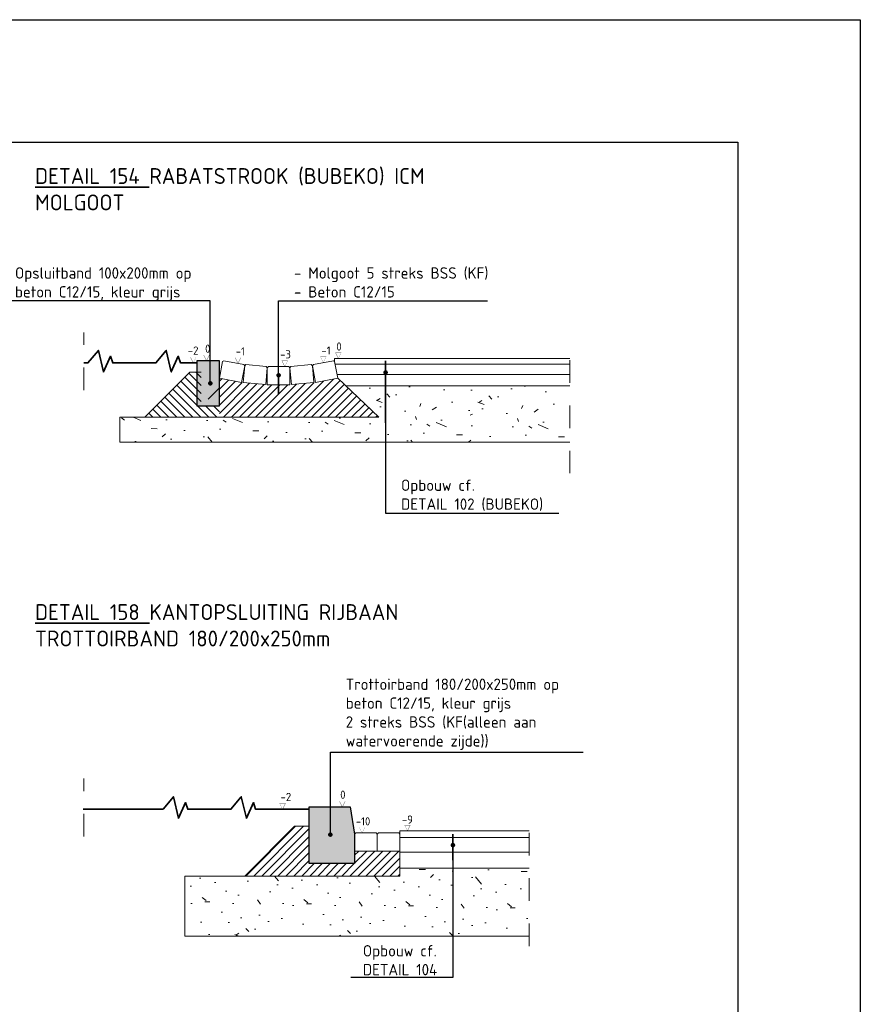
# Model space of a CAD drawing. Header units: metres. Extents: x 2.9 to 77.7, y -4.5 to 13.4.
# Tile 12 of 21: x 38.4 to 42.1, y 4.2 to 8.5. Entities that reach past the tile are written whole.
import ezdxf
from ezdxf import colors
from ezdxf.entities.mleader import LeaderData, LeaderLine
from ezdxf.math import Vec2, Vec3

# ---------------------------------------------------------------- set-up
doc = ezdxf.new("R2010")
doc.units = ezdxf.units.M
doc.linetypes.add('X-CA190022.004-UO-DET_v0.1$0$XX-AFBREEK', pattern=[7, 4, -1, 1, -1])
doc.layers.get('0').update_dxf_attribs({"lineweight": 25})
doc.layers.get('Defpoints').update_dxf_attribs({"lineweight": 25})
for name, color, linetype, lineweight in [('X-CA190022.004-UO-DET_v0.1$0$N-WE-GW-GROND_TEELAARDE-AD-20', 7, 'Continuous', 18), ('X-CA190022.004-UO-DET_v0.1$0$N-WE-GW-MAAIVELD-GD', 90, 'Continuous', 35), ('X-CA190022.004-UO-DET_v0.1$0$N-WE-VH-KANTOPSLUITING_OPSLUITBAND-SD', 150, 'Continuous', 25), ('X-CA190022.004-UO-DET_v0.1$0$N-WE-VH-KANTOPSLUITING_TROTTOIRBAND-SD', 6, 'Continuous', 25), ('X-CA190022.004-UO-DET_v0.1$0$N-WE-VH-VERHARDING_BETONSTRAATSTEEN-A-20', 252, 'Continuous', 18), ('X-CA190022.004-UO-DET_v0.1$0$X-XX-AL-AANKLEDING-GD', 7, 'Continuous', 50), ('X-CA190022.004-UO-DET_v0.1$0$X-XX-AL-DETAIL1-G', 7, 'Continuous', 18), ('X-CA190022.004-UO-DET_v0.1$0$X-XX-AL-DETAIL1-TEKST', 32, 'Continuous', 18), ('X-CA190022.004-UO-DET_v0.1$0$X-XX-AL-T25', 7, 'Continuous', 25), ('X-CA190022.004-UO-DET_v0.1$0$X-XX-AL-T35', 7, 'Continuous', 35)]:
    doc.layers.add(name, color=color, linetype=linetype, lineweight=lineweight)
doc.styles.add('X-CA190022.004-UO-DET_v0.1$0$NLCS-ISO-M20-T18', font='NLCS-ISO.ttf', dxfattribs={"height": 0.036})
doc.styles.add('X-CA190022.004-UO-DET_v0.1$0$NLCS-ISO-M20-T25', font='NLCS-ISO.ttf', dxfattribs={"height": 0.05})
doc.styles.add('X-CA190022.004-UO-DET_v0.1$0$NLCS-ISO-M20-T35', font='NLCS-ISO.ttf', dxfattribs={"height": 0.07})

# ---------------------------------------------------------------- blocks, each defined once
blk = doc.blocks.new('X-CA190022.004-UO-DET_v0.1$0$KF')
at = {"layer": 'X-CA190022.004-UO-DET_v0.1$0$N-WE-VH-VERHARDING_BETONSTRAATSTEEN-A-20', "color": 7, "flags": 128}
blk.add_lwpolyline([(0.00523915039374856, -0.08000000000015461), (0.005239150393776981, -0.005000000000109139), (0, 0), (-0.0897608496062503, 0), (-0.09476084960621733, -0.005000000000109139), (-0.09476084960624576, -0.08000000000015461)], close=True, dxfattribs=at)
blk = doc.blocks.new('X-CA190022.004-UO-DET_v0.1$0$N-SVH-KANTOPSLUITING_TROTTOIRBAND_180 200X250-D')
blk.add_hatch(color=8).paths.add_polyline_path([(-0.1999999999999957, -0.1200000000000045), (-0.1999999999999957, -0.25), (0, -0.25), (0, 0), (-0.1800000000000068, 0)])
at = {"flags": 128}
blk.add_lwpolyline([(-0.1999999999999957, -0.1200000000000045), (-0.1999999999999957, -0.25), (0, -0.25), (0, 0), (-0.1800000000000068, 0)], close=True, dxfattribs=at)
blk = doc.blocks.new('X-CA190022.004-UO-DET_v0.1$0$N-SVH-KANTOPSLUITING_OPSLUITBAND_100X200-D')
blk.add_hatch(color=8).paths.add_polyline_path([(-0.09999999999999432, -0.1999999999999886), (0, -0.1999999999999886), (0, 0), (-0.09999999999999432, 0)])
at = {"flags": 128}
blk.add_lwpolyline([(-0.09999999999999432, -0.1999999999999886), (0, -0.1999999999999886), (0, 0), (-0.09999999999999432, 0)], close=True, dxfattribs=at)
blk = doc.blocks.new('X-CA190022.004-UO-DET_v0.1$0$_Dot')
at = {"color": 0, "linetype": 'ByBlock', "lineweight": -2}
blk.add_line((-0.5, 0), (-1, 0), dxfattribs=at)
at = {"color": 0, "linetype": 'ByBlock', "const_width": 0.5}
blk.add_lwpolyline([(-0.25, 0, 1), (0.25, 0, 1)], format="xyb", close=True, dxfattribs=at)

msp = doc.modelspace()

# ---------------------------------------------------------------- hatches: boundary and pattern name
at = {"layer": 'X-CA190022.004-UO-DET_v0.1$0$N-WE-GW-GROND_TEELAARDE-AD-20'}
h = msp.add_hatch(dxfattribs=at)
h.set_pattern_fill('_USER', color=252, scale=0.025, angle=315, pattern_type=0)
h.set_pattern_definition([(315, (246.7341043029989, -625.8316425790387), (0.01767766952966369, 0.01767766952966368), [])])
h.paths.add_polyline_path([(39.2256155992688, 6.955496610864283), (39.17561559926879, 6.955496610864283), (38.97561559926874, 6.755496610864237), (39.30561559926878, 6.755496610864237), (39.30561559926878, 6.805496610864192), (39.2256155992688, 6.805496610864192)])
h = msp.add_hatch(dxfattribs=at)
h.set_pattern_fill('_USER', color=252, scale=0.025, angle=45, pattern_type=0)
h.set_pattern_definition([(45, (247.1450611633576, -623.4150785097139), (-0.01767766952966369, 0.01767766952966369), [])])
h.paths.add_polyline_path([(39.30561559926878, 6.755496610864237), (39.55561559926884, 6.755496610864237), (40.00974133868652, 6.755496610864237), (39.96338462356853, 6.799535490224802), (39.82848160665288, 6.927693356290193), (39.73010570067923, 6.909743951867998), (39.72338644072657, 6.908829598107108), (39.62379139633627, 6.89983920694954), (39.6170486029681, 6.899535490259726), (39.51704860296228, 6.899535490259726), (39.5103058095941, 6.89983920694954), (39.4107107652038, 6.908829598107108), (39.40399150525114, 6.909743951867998), (39.30561559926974, 6.927693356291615)])
h = msp.add_hatch(dxfattribs=at)
h.set_pattern_fill('_USER', color=252, scale=0.025, angle=45, pattern_type=0)
h.set_pattern_definition([(45, (246.9166316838, -625.4150178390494), (-0.01767766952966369, 0.01767766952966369), [])])
h.paths.add_polyline_path([(40.10308536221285, 4.729596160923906), (39.41808536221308, 4.729596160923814), (39.63808536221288, 4.949596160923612), (39.7030853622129, 4.949596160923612), (39.7030853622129, 4.784596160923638), (39.90308536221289, 4.784596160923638), (39.90308536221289, 4.839596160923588), (40.10308536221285, 4.839596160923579)])
at = {"layer": 'X-CA190022.004-UO-DET_v0.1$0$X-XX-AL-DETAIL1-G'}
h = msp.add_hatch(dxfattribs=at)
h.set_pattern_fill('AVH-FUNDERING_GRANULAAT-SO', color=256, scale=0.045, angle=-1.145762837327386, style=0, pattern_type=2)
h.set_pattern_definition([(358.8542371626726, (134772.3211366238, 401270.2539732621), (0.008998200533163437, 0.4499100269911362), [0, -0.45]), (358.8542371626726, (134772.3224863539, 401270.0964147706), (0.008998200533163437, 0.4499100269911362), [0, -0.45]), (358.8542371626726, (134772.340842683, 401270.3390962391), (0.008998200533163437, 0.4499100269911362), [0, -0.45]), (337.0528371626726, (134772.1041000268, 401270.2043031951), (1.340732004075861, -0.4769045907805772), [0.04846635, -2.3748579]), (215.7241371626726, (134772.1487311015, 401270.1854069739), (1.367726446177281, 0.8728255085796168), [0.0225, -2.2275]), (129.4555371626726, (134772.1304647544, 401270.1722696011), (2.195561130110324, -2.744450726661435), [0.04148775, -4.107307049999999]), (205.4193371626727, (134771.9809146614, 401270.1212498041), (-0.4589078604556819, -0.4409124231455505), [0.01006245, -0.99616815]), (325.1641371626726, (134771.9718264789, 401270.1169306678), (0.8908216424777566, -0.467907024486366), [0.0162252, -1.6062732]), (107.2891371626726, (134771.9851438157, 401270.1076625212), (-0.4319129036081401, 0.9088184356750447), [0.01423035, -1.40879475]), (223.8542371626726, (134772.2679572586, 401270.0704999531), (-0.008998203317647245, -0.4499101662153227), [0.0190917, -0.61730415]), (358.8542371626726, (134772.2541900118, 401270.0572725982), (0.4589082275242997, 0.4409118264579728), [0.027, -0.423]), (133.8542371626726, (134772.2811846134, 401270.0567327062), (-0.4499101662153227, 0.008998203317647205), [0.0190917, -0.61730415]), (250.4193371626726, (134772.2197269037, 401270.3595221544), (0.4679057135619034, 0.8908220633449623), [0.01423035, -1.40879475]), (358.8542371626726, (134772.2149578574, 401270.3461148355), (0.4589082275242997, 0.4409118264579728), [0.0225, -0.4275]), (141.9843371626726, (134772.2374533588, 401270.3456649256), (-1.331733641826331, 0.9268147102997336), [0.0225, -2.2275]), (212.5443371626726, (134771.9813645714, 401270.368790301), (0.90881806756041, 0.4319142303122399), [0.0162252, -1.6062732]), (340.4193371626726, (134771.9676873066, 401270.3600620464), (-0.8908220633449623, 0.4679057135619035), [0.0284607, -1.3945644]), (125.7241371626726, (134771.9945019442, 401270.3505239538), (0.8728255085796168, -1.367726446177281), [0.0225, -2.2275]), (358.8542371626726, (134772.1114785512, 401270.3481844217), (0.008998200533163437, 0.4499100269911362), [0, -0.45]), (358.8542371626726, (134771.9876633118, 401270.2336373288), (0.008998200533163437, 0.4499100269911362), [0, -0.45]), (358.8542371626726, (134772.1103087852, 401270.0646511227), (0.008998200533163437, 0.4499100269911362), [0, -0.45]), (358.8542371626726, (134772.2345739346, 401270.2016937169), (0.008998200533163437, 0.4499100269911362), [0, -0.45]), (358.8542371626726, (134772.1056297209, 401270.2807878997), (0.008998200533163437, 0.4499100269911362), [0, -0.45]), (358.8542371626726, (134772.006919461, 401270.2962648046), (0.008998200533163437, 0.4499100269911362), [0, -0.45]), (358.8542371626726, (134772.0468714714, 401270.268460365), (0.008998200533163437, 0.4499100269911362), [0, -0.45]), (358.8542371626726, (134772.0267155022, 401270.1608418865), (0.008998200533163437, 0.4499100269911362), [0, -0.45]), (358.8542371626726, (134771.9190970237, 401270.1809978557), (0.008998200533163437, 0.4499100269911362), [0, -0.45]), (358.8542371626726, (134771.9256657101, 401270.2843871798), (0.008998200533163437, 0.4499100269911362), [0, -0.45]), (358.8542371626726, (134771.9141480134, 401270.3836373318), (0.008998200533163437, 0.4499100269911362), [0, -0.45]), (358.8542371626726, (134772.0539800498, 401270.3988442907), (0.008998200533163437, 0.4499100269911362), [0, -0.45]), (358.8542371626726, (134772.1533201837, 401270.4148610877), (0.008998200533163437, 0.4499100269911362), [0, -0.45]), (358.8542371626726, (134772.3104287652, 401270.3937153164), (0.008998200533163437, 0.4499100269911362), [0, -0.45]), (358.8542371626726, (134772.1996609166, 401270.2564027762), (0.008998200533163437, 0.4499100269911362), [0, -0.45]), (358.8542371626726, (134772.1562895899, 401270.3382864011), (0.008998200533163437, 0.4499100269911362), [0, -0.45]), (358.8542371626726, (134772.1879632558, 401270.1216097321), (0.008998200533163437, 0.4499100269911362), [0, -0.45]), (358.8542371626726, (134772.0525403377, 401270.1018136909), (0.008998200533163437, 0.4499100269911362), [0, -0.45]), (358.8542371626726, (134772.1855337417, 401270.0001340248), (0.008998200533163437, 0.4499100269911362), [0, -0.45]), (358.8542371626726, (134772.0376033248, 401270.0300980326), (0.008998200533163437, 0.4499100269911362), [0, -0.45]), (358.8542371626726, (134771.8933621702, 401270.019480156), (0.008998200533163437, 0.4499100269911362), [0, -0.45]), (358.8542371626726, (134771.9469014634, 401269.9959048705), (0.008998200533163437, 0.4499100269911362), [0, -0.45]), (358.8542371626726, (134771.9526603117, 401270.0588022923), (0.008998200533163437, 0.4499100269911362), [0, -0.45]), (358.8542371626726, (134772.2526603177, 401269.9807878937), (0.008998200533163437, 0.4499100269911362), [0, -0.45]), (358.8542371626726, (134772.3103387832, 401270.1641712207), (0.008998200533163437, 0.4499100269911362), [0, -0.45]), (358.8542371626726, (134772.290542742, 401270.2995941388), (0.008998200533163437, 0.4499100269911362), [0, -0.45]), (358.8542371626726, (134772.0771054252, 401269.9797980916), (0.008998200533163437, 0.4499100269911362), [0, -0.45])])
h.paths.add_polyline_path([(38.86531667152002, 6.645045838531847), (40.85385824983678, 6.645045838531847), (40.85385824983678, 6.895045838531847), (39.86284741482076, 6.895045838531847), (40.00974133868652, 6.755496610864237), (38.86501298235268, 6.755496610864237)])
h = msp.add_hatch(dxfattribs=at)
h.set_pattern_fill('AVH-FUNDERING_GRANULAAT-SO', color=256, scale=0.045, angle=-1.145762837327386, style=0, pattern_type=2)
h.set_pattern_definition([(358.8542371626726, (134760.4500505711, 401268.1185235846), (0.008998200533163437, 0.4499100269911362), [0, -0.45]), (358.8542371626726, (134760.4514003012, 401267.9609650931), (0.008998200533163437, 0.4499100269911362), [0, -0.45]), (358.8542371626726, (134760.4697566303, 401268.2036465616), (0.008998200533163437, 0.4499100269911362), [0, -0.45]), (337.0528371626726, (134760.2330139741, 401268.0688535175), (1.340732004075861, -0.4769045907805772), [0.04846635, -2.3748579]), (215.7241371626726, (134760.2776450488, 401268.0499572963), (1.367726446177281, 0.8728255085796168), [0.0225, -2.2275]), (129.4555371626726, (134760.2593787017, 401268.0368199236), (2.195561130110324, -2.744450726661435), [0.04148775, -4.107307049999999]), (205.4193371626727, (134760.1098286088, 401267.9858001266), (-0.4589078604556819, -0.4409124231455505), [0.01006245, -0.99616815]), (325.1641371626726, (134760.1007404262, 401267.9814809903), (0.8908216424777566, -0.467907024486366), [0.0162252, -1.6062732]), (107.2891371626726, (134760.114057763, 401267.9722128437), (-0.4319129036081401, 0.9088184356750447), [0.01423035, -1.40879475]), (223.8542371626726, (134760.396871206, 401267.9350502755), (-0.008998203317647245, -0.4499101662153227), [0.0190917, -0.61730415]), (358.8542371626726, (134760.3831039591, 401267.9218229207), (0.4589082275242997, 0.4409118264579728), [0.027, -0.423]), (133.8542371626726, (134760.4100985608, 401267.9212830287), (-0.4499101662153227, 0.008998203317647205), [0.0190917, -0.61730415]), (250.4193371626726, (134760.3486408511, 401268.2240724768), (0.4679057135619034, 0.8908220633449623), [0.01423035, -1.40879475]), (358.8542371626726, (134760.3438718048, 401268.210665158), (0.4589082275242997, 0.4409118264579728), [0.0225, -0.4275]), (141.9843371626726, (134760.3663673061, 401268.2102152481), (-1.331733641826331, 0.9268147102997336), [0.0225, -2.2275]), (212.5443371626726, (134760.1102785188, 401268.2333406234), (0.90881806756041, 0.4319142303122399), [0.0162252, -1.6062732]), (340.4193371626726, (134760.0966012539, 401268.2246123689), (-0.8908220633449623, 0.4679057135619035), [0.0284607, -1.3945644]), (125.7241371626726, (134760.1234158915, 401268.2150742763), (0.8728255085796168, -1.367726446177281), [0.0225, -2.2275]), (358.8542371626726, (134760.2403924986, 401268.2127347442), (0.008998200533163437, 0.4499100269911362), [0, -0.45]), (358.8542371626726, (134760.1165772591, 401268.0981876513), (0.008998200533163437, 0.4499100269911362), [0, -0.45]), (358.8542371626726, (134760.2392227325, 401267.9292014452), (0.008998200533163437, 0.4499100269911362), [0, -0.45]), (358.8542371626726, (134760.363487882, 401268.0662440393), (0.008998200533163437, 0.4499100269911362), [0, -0.45]), (358.8542371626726, (134760.2345436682, 401268.1453382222), (0.008998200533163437, 0.4499100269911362), [0, -0.45]), (358.8542371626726, (134760.1358334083, 401268.1608151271), (0.008998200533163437, 0.4499100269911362), [0, -0.45]), (358.8542371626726, (134760.1757854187, 401268.1330106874), (0.008998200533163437, 0.4499100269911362), [0, -0.45]), (358.8542371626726, (134760.1556294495, 401268.0253922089), (0.008998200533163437, 0.4499100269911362), [0, -0.45]), (358.8542371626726, (134760.048010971, 401268.0455481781), (0.008998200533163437, 0.4499100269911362), [0, -0.45]), (358.8542371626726, (134760.0545796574, 401268.1489375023), (0.008998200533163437, 0.4499100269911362), [0, -0.45]), (358.8542371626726, (134760.0430619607, 401268.2481876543), (0.008998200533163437, 0.4499100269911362), [0, -0.45]), (358.8542371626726, (134760.1828939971, 401268.2633946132), (0.008998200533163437, 0.4499100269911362), [0, -0.45]), (358.8542371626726, (134760.2822341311, 401268.2794114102), (0.008998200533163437, 0.4499100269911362), [0, -0.45]), (358.8542371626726, (134760.4393427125, 401268.2582656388), (0.008998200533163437, 0.4499100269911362), [0, -0.45]), (358.8542371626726, (134760.3285748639, 401268.1209530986), (0.008998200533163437, 0.4499100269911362), [0, -0.45]), (358.8542371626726, (134760.2852035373, 401268.2028367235), (0.008998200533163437, 0.4499100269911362), [0, -0.45]), (358.8542371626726, (134760.3168772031, 401267.9861600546), (0.008998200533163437, 0.4499100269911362), [0, -0.45]), (358.8542371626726, (134760.181454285, 401267.9663640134), (0.008998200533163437, 0.4499100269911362), [0, -0.45]), (358.8542371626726, (134760.314447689, 401267.8646843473), (0.008998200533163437, 0.4499100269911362), [0, -0.45]), (358.8542371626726, (134760.1665172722, 401267.8946483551), (0.008998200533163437, 0.4499100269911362), [0, -0.45]), (358.8542371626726, (134760.0222761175, 401267.8840304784), (0.008998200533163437, 0.4499100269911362), [0, -0.45]), (358.8542371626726, (134760.0758154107, 401267.860455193), (0.008998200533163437, 0.4499100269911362), [0, -0.45]), (358.8542371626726, (134760.081574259, 401267.9233526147), (0.008998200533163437, 0.4499100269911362), [0, -0.45]), (358.8542371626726, (134760.381574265, 401267.8453382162), (0.008998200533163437, 0.4499100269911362), [0, -0.45]), (358.8542371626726, (134760.4392527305, 401268.0287215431), (0.008998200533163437, 0.4499100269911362), [0, -0.45]), (358.8542371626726, (134760.4194566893, 401268.1641444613), (0.008998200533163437, 0.4499100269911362), [0, -0.45]), (358.8542371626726, (134760.2060193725, 401267.8443484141), (0.008998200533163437, 0.4499100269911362), [0, -0.45])])
h.paths.add_polyline_path([(40.67467205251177, 4.464596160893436), (40.67467205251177, 4.764596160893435), (40.10308536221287, 4.764596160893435), (40.10308536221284, 4.729596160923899), (39.15308536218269, 4.729596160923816), (39.15308536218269, 4.464596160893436)])

# ---------------------------------------------------------------- linework, layer by layer
at = {"layer": 'Defpoints', "flags": 128}
for points in [[(42.13745518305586, -4.050347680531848), (28.83547705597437, -4.050347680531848), (28.83547705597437, 8.511630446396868), (42.13745518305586, 8.511630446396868)], [(41.59646612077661, -3.509358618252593), (29.37646611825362, -3.509358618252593), (29.37646611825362, 7.970641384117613), (41.59646612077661, 7.970641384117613)]]:
    msp.add_lwpolyline(points, close=True, dxfattribs=at)
at = {"layer": 'X-CA190022.004-UO-DET_v0.1$0$N-WE-GW-GROND_TEELAARDE-AD-20', "color": 8, "linetype": 'X-CA190022.004-UO-DET_v0.1$0$XX-AFBREEK', "ltscale": 0.02}
for p, q in [((38.70682208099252, 6.875543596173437), (38.70682208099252, 7.130543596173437)), ((40.85385824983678, 6.508188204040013), (40.85385824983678, 7.070045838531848)), ((38.70682208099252, 4.904643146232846), (38.70682208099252, 5.159643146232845)), ((40.67467205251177, 4.420221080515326), (40.67467205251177, 4.995044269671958))]:
    msp.add_line(p, q, dxfattribs=at)
at = {"layer": 'X-CA190022.004-UO-DET_v0.1$0$N-WE-GW-GROND_TEELAARDE-AD-20'}
for p, q in [((39.82848160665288, 6.927693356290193), (40.00974133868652, 6.755496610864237)), ((39.41808536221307, 4.729596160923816), (40.10308536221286, 4.729596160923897))]:
    msp.add_line(p, q, dxfattribs=at)
at = {"layer": 'X-CA190022.004-UO-DET_v0.1$0$N-WE-GW-GROND_TEELAARDE-AD-20', "flags": 128}
for points in [[(39.2256155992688, 6.955496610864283), (39.17561559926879, 6.955496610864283), (38.97561559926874, 6.755496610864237), (39.30561559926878, 6.755496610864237), (40.00974133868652, 6.755496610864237)], [(39.30561559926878, 6.885496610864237), (39.25561559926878, 6.835496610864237)], [(39.7030853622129, 4.949596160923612), (39.63808536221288, 4.949596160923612), (39.41808536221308, 4.729596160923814)]]:
    msp.add_lwpolyline(points, dxfattribs=at)
at = {"layer": 'X-CA190022.004-UO-DET_v0.1$0$N-WE-GW-MAAIVELD-GD', "color": 64, "ltscale": 2, "flags": 128}
for points in [[(38.70682208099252, 6.995496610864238), (38.72502688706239, 6.995496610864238), (38.77090066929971, 7.050921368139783), (38.79327421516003, 6.955915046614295), (38.82403772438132, 7.024841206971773), (38.83429241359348, 6.995496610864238), (39.0250268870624, 6.995496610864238), (39.07090066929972, 7.050921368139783), (39.09327421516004, 6.955915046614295), (39.12403772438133, 7.024841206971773), (39.13429241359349, 6.995496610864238), (39.20561559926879, 6.995496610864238)], [(38.70429184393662, 5.024596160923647), (39.05670076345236, 5.024596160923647), (39.10257454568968, 5.080020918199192), (39.12494809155, 4.985014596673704), (39.15571160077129, 5.053940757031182), (39.16596628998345, 5.024596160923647), (39.35670076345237, 5.024596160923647), (39.4025745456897, 5.080020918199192), (39.42494809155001, 4.985014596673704), (39.4557116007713, 5.053940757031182), (39.46596628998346, 5.024596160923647), (39.7030853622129, 5.024596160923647)]]:
    msp.add_lwpolyline(points, dxfattribs=at)
at = {"layer": 'X-CA190022.004-UO-DET_v0.1$0$X-XX-AL-AANKLEDING-GD', "lineweight": 15}
msp.add_lwpolyline([(40.10308536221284, 4.839596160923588), (40.10308536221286, 4.729596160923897)], dxfattribs=at)
at = {"layer": 'X-CA190022.004-UO-DET_v0.1$0$X-XX-AL-DETAIL1-G', "color": 1}
for points in [[(39.81501955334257, 7.015496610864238), (40.21381509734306, 7.015496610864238)], [(40.21381509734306, 7.015496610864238), (40.85385824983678, 7.015496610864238)]]:
    msp.add_lwpolyline(points, dxfattribs=at)
at = {"layer": 'X-CA190022.004-UO-DET_v0.1$0$X-XX-AL-DETAIL1-G'}
for points in [[(39.81501955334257, 7.015496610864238), (39.81501955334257, 7.005496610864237)], [(39.81501955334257, 7.015496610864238), (39.81501955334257, 7.001475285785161)], [(39.81710493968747, 6.990045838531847), (40.85385824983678, 6.990045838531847)], [(39.82531551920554, 6.945045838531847), (40.85385824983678, 6.945045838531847)], [(39.86284741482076, 6.895045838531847), (40.85385824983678, 6.895045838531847)], [(38.97561559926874, 6.755496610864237), (38.86516482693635, 6.755496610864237)], [(38.86516482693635, 6.755496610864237), (38.86516482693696, 6.645045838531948)], [(38.86516482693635, 6.645045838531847), (40.85385824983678, 6.645045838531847)], [(40.10308536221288, 4.929596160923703), (40.67467205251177, 4.929596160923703)], [(40.10308536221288, 4.929596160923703), (40.10308536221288, 4.914596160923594)], [(40.10308536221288, 4.899596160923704), (40.67467205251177, 4.899596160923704)], [(40.10308536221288, 4.834596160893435), (40.67467205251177, 4.834596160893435)], [(40.10308536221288, 4.764596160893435), (40.67467205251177, 4.764596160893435)], [(39.15308536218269, 4.464596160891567), (39.15308536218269, 4.729596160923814)], [(39.41808536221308, 4.729596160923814), (39.15308536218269, 4.729596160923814)], [(39.15308536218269, 4.464596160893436), (40.67467205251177, 4.464596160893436)]]:
    msp.add_lwpolyline(points, dxfattribs=at)
at = {"layer": 'X-CA190022.004-UO-DET_v0.1$0$X-XX-AL-DETAIL1-TEKST', "const_width": 0.001, "flags": 128}
for points in [[(39.17789525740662, 7.020496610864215), (39.19039525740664, 6.995496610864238), (39.20289525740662, 7.020496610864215)], [(39.23620411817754, 7.030496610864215), (39.24870411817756, 7.005496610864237), (39.26120411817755, 7.030496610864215)], [(39.37538270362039, 7.019003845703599), (39.38788270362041, 6.994003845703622), (39.40038270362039, 7.019003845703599)], [(39.58224936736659, 7.004535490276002), (39.5947493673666, 6.979535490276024), (39.60724936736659, 7.004535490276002)], [(39.7525517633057, 7.02244084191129), (39.76505176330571, 6.997440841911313), (39.7775517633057, 7.02244084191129)], [(39.81898359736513, 7.040496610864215), (39.83148359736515, 7.015496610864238), (39.84398359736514, 7.040496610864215)], [(39.57229685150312, 5.049596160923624), (39.58479685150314, 5.024596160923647), (39.59729685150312, 5.049596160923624)], [(39.83631377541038, 5.059596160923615), (39.8488137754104, 5.034596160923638), (39.86131377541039, 5.059596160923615)], [(39.94861881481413, 4.944596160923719), (39.93611881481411, 4.919596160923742), (39.92361881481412, 4.944596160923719)], [(40.14915958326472, 4.95459616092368), (40.1366595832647, 4.929596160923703), (40.12415958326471, 4.95459616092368)]]:
    msp.add_lwpolyline(points, close=True, dxfattribs=at)

# ---------------------------------------------------------------- block references
at = {"layer": 'X-CA190022.004-UO-DET_v0.1$0$N-WE-GW-GROND_TEELAARDE-AD-20'}
for p, rotation in [((39.41319696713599, 6.989385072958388), 349.6597092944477), ((39.51228018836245, 6.97998626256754), 354.8419207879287)]:
    msp.add_blockref('X-CA190022.004-UO-DET_v0.1$0$KF', p, dxfattribs=dict(at, rotation=rotation))
at = {"layer": 'X-CA190022.004-UO-DET_v0.1$0$N-WE-GW-GROND_TEELAARDE-AD-20', "xscale": -1}
for p, rotation in [((39.72090023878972, 6.989385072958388), 10.34029070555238), ((39.62181701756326, 6.97998626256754), 5.15807921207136)]:
    msp.add_blockref('X-CA190022.004-UO-DET_v0.1$0$KF', p, dxfattribs=dict(at, rotation=rotation))
msp.add_blockref('X-CA190022.004-UO-DET_v0.1$0$KF', (39.52228775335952, 6.979535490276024), dxfattribs=at)
at = {"layer": 'X-CA190022.004-UO-DET_v0.1$0$N-WE-GW-GROND_TEELAARDE-AD-20'}
for p in [(39.99784621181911, 4.919596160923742), (40.0978462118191, 4.919596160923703)]:
    msp.add_blockref('X-CA190022.004-UO-DET_v0.1$0$KF', p, dxfattribs=at)
at = {"layer": 'X-CA190022.004-UO-DET_v0.1$0$N-WE-VH-KANTOPSLUITING_OPSLUITBAND-SD'}
msp.add_blockref('X-CA190022.004-UO-DET_v0.1$0$N-SVH-KANTOPSLUITING_OPSLUITBAND_100X200-D', (39.30561559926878, 7.005496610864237), dxfattribs=at)
at = {"layer": 'X-CA190022.004-UO-DET_v0.1$0$N-WE-VH-KANTOPSLUITING_TROTTOIRBAND-SD', "xscale": -1}
msp.add_blockref('X-CA190022.004-UO-DET_v0.1$0$N-SVH-KANTOPSLUITING_TROTTOIRBAND_180 200X250-D', (39.7030853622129, 5.034596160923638), dxfattribs=at)

# ---------------------------------------------------------------- texts
at = {"layer": 'X-CA190022.004-UO-DET_v0.1$0$X-XX-AL-DETAIL1-TEKST', "char_height": 0.036, "attachment_point": 1, "style": 'X-CA190022.004-UO-DET_v0.1$0$NLCS-ISO-M20-T18'}
for s, insert in [('-2', (39.16636346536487, 7.068316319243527)), ('0', (39.24249749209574, 7.076729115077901)), ('-1', (39.37780932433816, 7.065001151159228)), ('-3', (39.57426274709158, 7.051917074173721)), ('-1', (39.75655931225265, 7.068562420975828)), ('0', (39.82239706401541, 7.086216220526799)), ('-2', (39.57607953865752, 5.09676777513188)), ('0', (39.83964880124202, 5.106738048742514)), ('-10', (39.90841293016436, 4.989125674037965)), ('-9', (40.11195460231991, 4.99704470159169))]:
    msp.add_mtext_dynamic_manual_height_columns(s, width=0.05324046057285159, gutter_width=17.5, heights=[0], dxfattribs=dict(at, insert=insert))
at = {"layer": 'X-CA190022.004-UO-DET_v0.1$0$X-XX-AL-T35', "char_height": 0.07, "attachment_point": 1, "style": 'X-CA190022.004-UO-DET_v0.1$0$NLCS-ISO-M20-T35'}
for s, heights, insert in [('{\\LDETAIL 154} RABATSTROOK (BUBEKO) ICM \\PMOLGOOT\\P ', [0.3103333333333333], (38.49117946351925, 7.856199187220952)), ('{\\LDETAIL 158} KANTOPSLUITING RIJBAAN\\PTROTTOIRBAND 180/200x250mm \\P ', [0], (38.49117946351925, 5.930298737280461))]:
    msp.add_mtext_dynamic_manual_height_columns(s, width=3.787493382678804, gutter_width=29.00120061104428, heights=heights, dxfattribs=dict(at, insert=insert))

# ---------------------------------------------------------------- leaders
at = {"layer": 'X-CA190022.004-UO-DET_v0.1$0$X-XX-AL-T25'}
ml = msp.add_multileader_mtext('Standard', dxfattribs=at)
ml.set_content('Opsluitband 100x200mm op beton C12/15, kleur grijs', color=256, style='X-CA190022.004-UO-DET_v0.1$0$NLCS-ISO-M20-T25')
ml.set_leader_properties(color=256, linetype='ByLayer', lineweight=-1)
ml.set_arrow_properties(name='X-CA190022.004-UO-DET_v0.1$0$_Dot')
ml.build(insert=Vec2(0, 0))
ml.multileader.update_dxf_attribs({"text_left_attachment_type": 5, "text_right_attachment_type": 5, "dogleg_length": 0.05, "arrow_head_size": 0.02})
ctx = ml.context
ctx.base_point, ctx.char_height, ctx.arrow_head_size, ctx.landing_gap_size, ctx.plane_origin = Vec3(38.38461559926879, 7.269586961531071), 0.05, 0.02, 0.018, Vec3(39.27523399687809, 8.336047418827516)
ctx.left_attachment, ctx.right_attachment = 5, 5
notes = []
notes.append((ctx, [(1, (1, 1, 0), (39.26561559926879, 7.269586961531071), (-1, 0), 0.05, [(0, [(39.26561559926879, 6.905496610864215)], 0, [])])]))
ctx.mtext.insert, ctx.mtext.width, ctx.mtext.flow_direction = Vec3(38.40261559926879, 7.417920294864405), 0.9650737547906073, 5
ml = msp.add_multileader_mtext('Standard', dxfattribs=at)
ml.set_content('\\A1;- Molgoot 5 streks BSS (KF)\\P- Beton {\\A0;C12/15}', color=256, style='X-CA190022.004-UO-DET_v0.1$0$NLCS-ISO-M20-T25')
ml.set_leader_properties(color=256, linetype='ByLayer', lineweight=-1)
ml.set_arrow_properties(name='X-CA190022.004-UO-DET_v0.1$0$_Dot')
ml.build(insert=Vec2(0, 0))
ml.multileader.update_dxf_attribs({"text_left_attachment_type": 5, "text_right_attachment_type": 5, "dogleg_length": 0.05, "arrow_head_size": 0.02})
ctx = ml.context
ctx.base_point, ctx.char_height, ctx.arrow_head_size, ctx.landing_gap_size, ctx.plane_origin = Vec3(39.61737453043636, 7.269586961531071), 0.05, 0.02, 0.018, Vec3(39.55775613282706, 8.336047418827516)
ctx.left_attachment, ctx.right_attachment = 5, 5
notes.append((ctx, [(1, (1, 1, 0), (39.56737453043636, 7.269586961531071), (1, 0), 0.05, [(1, [(39.56737453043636, 6.94127819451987), (39.56737453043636, 6.858220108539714)], 0, [])])]))
ctx.mtext.insert, ctx.mtext.width, ctx.mtext.flow_direction = Vec3(39.63537453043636, 7.417920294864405), 1.125100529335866, 5
ml = msp.add_multileader_mtext('Standard', dxfattribs=at)
ml.set_content('\\A1;Opbouw cf. \\PDETAIL 102 (BUBEKO)', color=256, style='X-CA190022.004-UO-DET_v0.1$0$NLCS-ISO-M20-T25')
ml.set_leader_properties(color=256, linetype='ByLayer', lineweight=-1)
ml.set_arrow_properties(name='X-CA190022.004-UO-DET_v0.1$0$_Dot')
ml.build(insert=Vec2(0, 0))
ml.multileader.update_dxf_attribs({"text_left_attachment_type": 5, "text_right_attachment_type": 5, "dogleg_length": 0.05, "arrow_head_size": 0.02})
ctx = ml.context
ctx.base_point, ctx.char_height, ctx.arrow_head_size, ctx.landing_gap_size, ctx.plane_origin = Vec3(40.09015377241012, 6.332255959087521), 0.05, 0.02, 0.018, Vec3(-134685.3571489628, -401329.5035297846)
ctx.left_attachment, ctx.right_attachment = 5, 5
notes.append((ctx, [(1, (1, 1, 0), (40.04015377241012, 6.332255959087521), (1, 0), 0.05, [(5, [(40.04015377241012, 6.953507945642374), (40.04015377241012, 6.904005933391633), (40.04015377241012, 6.731803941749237), (40.04015377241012, 7.004361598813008)], 0, [])])]))
ctx.mtext.insert, ctx.mtext.width, ctx.mtext.flow_direction = Vec3(40.10815377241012, 6.480589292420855), 1.666520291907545, 5
ml = msp.add_multileader_mtext('Standard', dxfattribs=at)
ml.set_content('\\A1;Opbouw cf. \\PDETAIL 101 ', color=256, style='X-CA190022.004-UO-DET_v0.1$0$NLCS-ISO-M20-T25')
ml.set_leader_properties(color=256, linetype='ByLayer', lineweight=-1)
ml.set_arrow_properties(name='X-CA190022.004-UO-DET_v0.1$0$_Dot')
ml.build(insert=Vec2(0, 0))
ml.multileader.update_dxf_attribs({"text_left_attachment_type": 5, "text_right_attachment_type": 5, "dogleg_length": 0.05, "arrow_head_size": 0.02})
ctx = ml.context
ctx.base_point, ctx.char_height, ctx.arrow_head_size, ctx.landing_gap_size, ctx.plane_origin = Vec3(37.57786069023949, 6.277255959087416), 0.05, 0.02, 0.018, Vec3(-134687.869442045, -401329.5585297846)
ctx.left_attachment, ctx.right_attachment = 5, 5
notes.append((ctx, [(1, (1, 1, 0), (37.52786069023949, 6.277255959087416), (1, 0), 0.05, [(5, [(37.52786069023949, 6.916727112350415), (37.52786069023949, 6.871062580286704), (37.52786069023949, 6.724870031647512), (37.52786069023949, 6.949361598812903)], 0, [])])]))
ctx.mtext.insert, ctx.mtext.width, ctx.mtext.flow_direction = Vec3(37.59586069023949, 6.420589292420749), 1.666520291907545, 5
ml = msp.add_multileader_mtext('Standard', dxfattribs=at)
ml.set_content('Trottoirband 180/200x250mm op beton C12/15, kleur grijs\\P{\\A1;2 streks BSS (KF(alleen aan watervoerende zijde))}', color=256, style='X-CA190022.004-UO-DET_v0.1$0$NLCS-ISO-M20-T25')
ml.set_leader_properties(color=256, linetype='ByLayer', lineweight=-1)
ml.set_arrow_properties(name='X-CA190022.004-UO-DET_v0.1$0$_Dot')
ml.build(insert=Vec2(0, 0))
ml.multileader.update_dxf_attribs({"text_left_attachment_type": 5, "text_right_attachment_type": 5, "dogleg_length": 0.05, "arrow_head_size": 0.02})
ctx = ml.context
ctx.base_point, ctx.char_height, ctx.arrow_head_size, ctx.landing_gap_size, ctx.plane_origin = Vec3(39.84590059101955, 5.27659634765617), 0.05, 0.02, 0.018, Vec3(39.78628219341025, 6.343056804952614)
ctx.left_attachment, ctx.right_attachment = 5, 5
notes.append((ctx, [(1, (1, 1, 0), (39.79590059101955, 5.27659634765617), (1, 0), 0.05, [(0, [(39.79590059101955, 4.912505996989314)], 0, [])])]))
ctx.mtext.insert, ctx.mtext.width, ctx.mtext.flow_direction = Vec3(39.86390059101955, 5.60159634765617), 1.038080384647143, 5
ml = msp.add_multileader_mtext('Standard', dxfattribs=at)
ml.set_content('\\A1;Opbouw cf. \\PDETAIL 105', color=256, style='X-CA190022.004-UO-DET_v0.1$0$NLCS-ISO-M20-T25')
ml.set_leader_properties(color=256, linetype='ByLayer', lineweight=-1)
ml.set_arrow_properties(name='X-CA190022.004-UO-DET_v0.1$0$_Dot')
ml.build(insert=Vec2(0, 0))
ml.multileader.update_dxf_attribs({"text_left_attachment_type": 5, "text_right_attachment_type": 5, "dogleg_length": 0.05, "arrow_head_size": 0.02})
ctx = ml.context
ctx.base_point, ctx.char_height, ctx.arrow_head_size, ctx.landing_gap_size, ctx.plane_origin = Vec3(37.08536491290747, 4.331150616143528), 0.05, 0.02, 0.018, Vec3(134762.8936676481, -401331.5863044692)
ctx.left_attachment, ctx.right_attachment = 5, 5
notes.append((ctx, [(1, (1, 1, 0), (37.49636491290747, 4.331150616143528), (-1, 0), 0.05, [(0, [(37.49636491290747, 4.916127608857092), (37.49636491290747, 4.849817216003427), (37.49636491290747, 4.963918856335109), (37.49636491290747, 4.663585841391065)], 0, [])])]))
ctx.mtext.insert, ctx.mtext.width, ctx.mtext.flow_direction = Vec3(37.10336491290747, 4.474483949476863), 1.666520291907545, 5
ml = msp.add_multileader_mtext('Standard', dxfattribs=at)
ml.set_content('\\A1;Opbouw cf. \\PDETAIL 104', color=256, style='X-CA190022.004-UO-DET_v0.1$0$NLCS-ISO-M20-T25')
ml.set_leader_properties(color=256, linetype='ByLayer', lineweight=-1)
ml.set_arrow_properties(name='X-CA190022.004-UO-DET_v0.1$0$_Dot')
ml.build(insert=Vec2(0, 0))
ml.multileader.update_dxf_attribs({"text_left_attachment_type": 5, "text_right_attachment_type": 5, "dogleg_length": 0.05, "arrow_head_size": 0.02})
ctx = ml.context
ctx.base_point, ctx.char_height, ctx.arrow_head_size, ctx.landing_gap_size, ctx.plane_origin = Vec3(39.92161948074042, 4.281150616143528), 0.05, 0.02, 0.018, Vec3(134765.734922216, -401331.6363044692)
ctx.left_attachment, ctx.right_attachment = 5, 5
notes.append((ctx, [(1, (1, 1, 0), (40.33761948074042, 4.281150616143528), (-1, 0), 0.05, [(0, [(40.33761948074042, 4.866127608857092), (40.33761948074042, 4.799817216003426), (40.33761948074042, 4.913918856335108), (40.33761948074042, 4.613585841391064)], 0, [])])]))
ctx.mtext.insert, ctx.mtext.width, ctx.mtext.flow_direction = Vec3(39.93961948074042, 4.424483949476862), 1.666520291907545, 5
for ctx, leaders in notes:
    for number, flags, end, landing, length, lines in leaders:
        leader = LeaderData()
        leader.index, (leader.has_last_leader_line, leader.has_dogleg_vector, leader.attachment_direction) = number, flags
        leader.last_leader_point, leader.dogleg_vector, leader.dogleg_length = Vec3(end), Vec3(landing), length
        for number, points, colour, breaks in lines:
            line = LeaderLine()
            line.index, line.vertices, line.color, line.breaks = number, Vec3.list(points), colors.encode_raw_color(colour), breaks
            leader.lines.append(line)
        ctx.leaders.append(leader)

doc.saveas('drawing.dxf')
